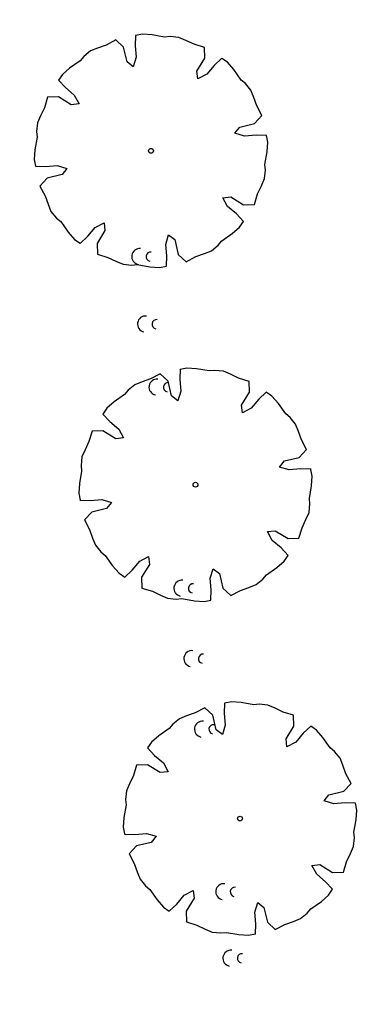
# Model space of a CAD drawing. Header units: feet. Extents: x 1377751 to 1381179, y 448542 to 452320.
# Tile 118 of 135: x 1377833 to 1377865, y 449689 to 449777. Entities that reach past the tile are written whole.
import ezdxf

# ---------------------------------------------------------------- set-up
doc = ezdxf.new("R2010")
doc.units = ezdxf.units.FT
doc.header["$MEASUREMENT"] = 0
doc.layers.add('CAY', color=94, linetype='Continuous')
doc.layers.add('VG_P_Cells', color=3, linetype='Continuous')

# ---------------------------------------------------------------- blocks, each defined once
blk = doc.blocks.new('A$C33F97315')
at = {"layer": 'CAY', "linetype": 'Continuous'}
for points in [[(-0.2630342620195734, 389.9376277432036), (-5.930384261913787, 355.7430777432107), (-7.818634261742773, 317.0524777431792), (-21.67143426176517, 286.4589277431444), (-39.93318426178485, 305.3550777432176), (-44.97068426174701, 355.7430777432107), (-67.85653426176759, 383.8217777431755), (-102.2707842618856, 371.0414777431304), (-131.8659342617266, 364.7410277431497), (-157.0534342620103, 358.4431777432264), (-181.610434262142, 343.1473777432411), (-195.4632342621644, 330.5490777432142), (-233.2451342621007, 310.7546277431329), (-260.3208842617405, 292.7567777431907), (-275.9059342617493, 275.5187777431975)], [(275.6801657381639, 275.7430277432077), (247.495515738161, 255.5735277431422), (218.8006157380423, 229.5501277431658), (187.371815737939, 217.7116777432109), (187.8209657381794, 243.9866277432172), (219.889365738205, 283.1796777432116), (223.5599157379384, 319.21632774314), (190.1882657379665, 334.5121277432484), (164.8077157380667, 350.9863777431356), (142.5445657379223, 364.3425777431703), (114.3625157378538, 370.8906777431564), (95.66006573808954, 371.7792277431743), (54.94666573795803, 384.4964777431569), (23.07521573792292, 390.9152277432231), (-0.1343342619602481, 389.747177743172)], [(-276.1314842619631, 275.5623277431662), (-255.960684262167, 247.3770277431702), (-229.9372842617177, 218.681477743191), (-218.1001342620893, 187.252677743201), (-244.3731342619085, 187.7031277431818), (-283.5661842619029, 219.7708777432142), (-319.6041342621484, 223.4420777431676), (-334.9005842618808, 190.0697777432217), (-351.3728842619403, 164.6885777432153), (-364.7297342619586, 142.4241277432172), (-371.2778342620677, 114.244677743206), (-372.1650842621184, 95.54092774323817), (-384.8823342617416, 54.82882774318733), (-391.3036842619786, 22.95737774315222), (-390.1343342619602, -0.2528222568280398)], [(390.0554657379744, -0.1241222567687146), (355.8628657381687, 5.543227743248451), (317.170965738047, 7.431477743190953), (286.5774157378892, 21.28557774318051), (305.4735657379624, 39.54472774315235), (355.8628657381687, 44.58352774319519), (383.9409157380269, 67.47067774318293), (371.1599657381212, 101.8849277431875), (364.8608157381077, 131.4787777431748), (358.5616657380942, 156.6669277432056), (343.2652157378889, 181.2245777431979), (330.6682157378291, 195.0760777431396), (310.8724657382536, 232.8566777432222), (292.8752657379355, 259.9337277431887), (275.6379157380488, 275.5187777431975)], [(-390.3234842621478, -0.3821722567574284), (-356.1315342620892, -6.049522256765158), (-317.4396342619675, -7.937772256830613), (-286.8460842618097, -21.79122225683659), (-305.7422342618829, -40.05102225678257), (-356.1315342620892, -45.08917225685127), (-384.2089342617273, -67.97632225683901), (-371.4286342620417, -102.3905722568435), (-365.1294842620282, -131.9850722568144), (-358.8303342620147, -157.1732222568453), (-343.5332342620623, -181.730872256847), (-330.9362342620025, -195.5823722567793), (-311.140484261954, -233.3629722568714), (-293.143934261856, -260.4393722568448), (-275.9059342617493, -276.0250722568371)], [(275.8628157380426, -276.0686222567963), (255.6920157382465, -247.8833222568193), (229.6686157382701, -219.1877722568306), (217.8314657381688, -187.7589722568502), (244.104465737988, -188.2094222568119), (283.2975157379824, -220.2765222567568), (319.3354657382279, -223.9483722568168), (334.6325657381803, -190.5754222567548), (351.1042157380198, -165.194872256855), (364.4610657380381, -142.9304222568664), (371.0091657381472, -114.7509722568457), (371.897065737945, -96.04722225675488), (384.6143157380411, -55.33512225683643), (391.0350157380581, -23.46367225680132), (389.8656657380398, -0.2528222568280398)], [(-275.9488342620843, -276.2493222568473), (-247.7641842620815, -256.0791722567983), (-219.0686342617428, -230.0557722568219), (-187.6398342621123, -218.21797225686), (-188.0889842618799, -244.4929222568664), (-220.1580342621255, -283.6859722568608), (-223.8285842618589, -319.7226222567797), (-190.456934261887, -335.018422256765), (-165.0763842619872, -351.4926722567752), (-142.8125842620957, -364.8482222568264), (-114.6311842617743, -371.3963222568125), (-95.92808426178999, -372.2855222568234), (-55.21468426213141, -385.002122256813), (-23.34388426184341, -391.4215222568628), (-0.1343342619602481, -390.252822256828)], [(-0.004984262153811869, -390.4432722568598), (5.661715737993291, -356.2493722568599), (7.550615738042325, -317.5587722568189), (21.40341573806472, -286.9645722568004), (39.66451573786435, -305.8607222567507), (44.70201573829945, -356.2493722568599), (67.58851573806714, -384.3280722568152), (102.0027657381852, -371.5471222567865), (131.597265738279, -365.2473222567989), (156.7847657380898, -358.9494722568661), (181.3424157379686, -343.6530222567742), (195.195215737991, -331.0553722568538), (232.9764657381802, -311.260272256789), (260.0522157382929, -293.2630722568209), (275.6379157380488, -276.0250722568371)]]:
    blk.add_lwpolyline(points, dxfattribs=at)
blk.add_circle((-0.1343342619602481, -0.2528222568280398), 8.125, dxfattribs=at)
blk = doc.blocks.new('TREE - DECIDUOUS')
at = {"color": 0, "linetype": 'ByBlock'}
blk.add_arc((-0.003675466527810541, -0.00872805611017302), 0.002978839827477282, 149.7766185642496, 324.2421169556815, dxfattribs=at)
blk = doc.blocks.new('Bayberry')
at = {"layer": 'VG_P_Cells'}
for p, xscale, yscale, zscale in [((-0.003410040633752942, -0.0006137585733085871, 839.961), 240, 240, 240), ((0.03836892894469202, 0.01329299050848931, 694.9186819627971), 138.9901895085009, 138.9901895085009, 138.9901895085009)]:
    blk.add_blockref('TREE - DECIDUOUS', p, dxfattribs=dict(at, xscale=xscale, yscale=yscale, zscale=zscale))

msp = doc.modelspace()

# ---------------------------------------------------------------- block references
at = {"layer": 'VG_P_Cells', "xscale": 0.026578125, "yscale": 0.026578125, "zscale": 0.026578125, "rotation": 97.59309498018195}
for p in [(1377845.00871345, 449765.1783376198), (1377848.972821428, 449735.4413934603), (1377852.936929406, 449705.7044493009)]:
    msp.add_blockref('A$C33F97315', p, dxfattribs=at)
at = {"layer": 'VG_P_Cells', "rotation": 294.1257494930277}
for p in [(1377846.289755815, 449755.8099728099), (1377846.809048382, 449749.7989589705, 2374.840681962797), (1377847.828029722, 449744.1821914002, 1679.922), (1377850.044556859, 449726.2667566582, 4047.201192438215), (1377850.935282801, 449719.9962988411, 1679.922), (1377851.877572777, 449713.7153972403, -694.9186819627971), (1377853.773817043, 449699.2402003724, -694.9186819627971), (1377854.404160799, 449693.3186679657, -694.9186819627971)]:
    msp.add_blockref('Bayberry', p, dxfattribs=at)

doc.saveas('drawing.dxf')
